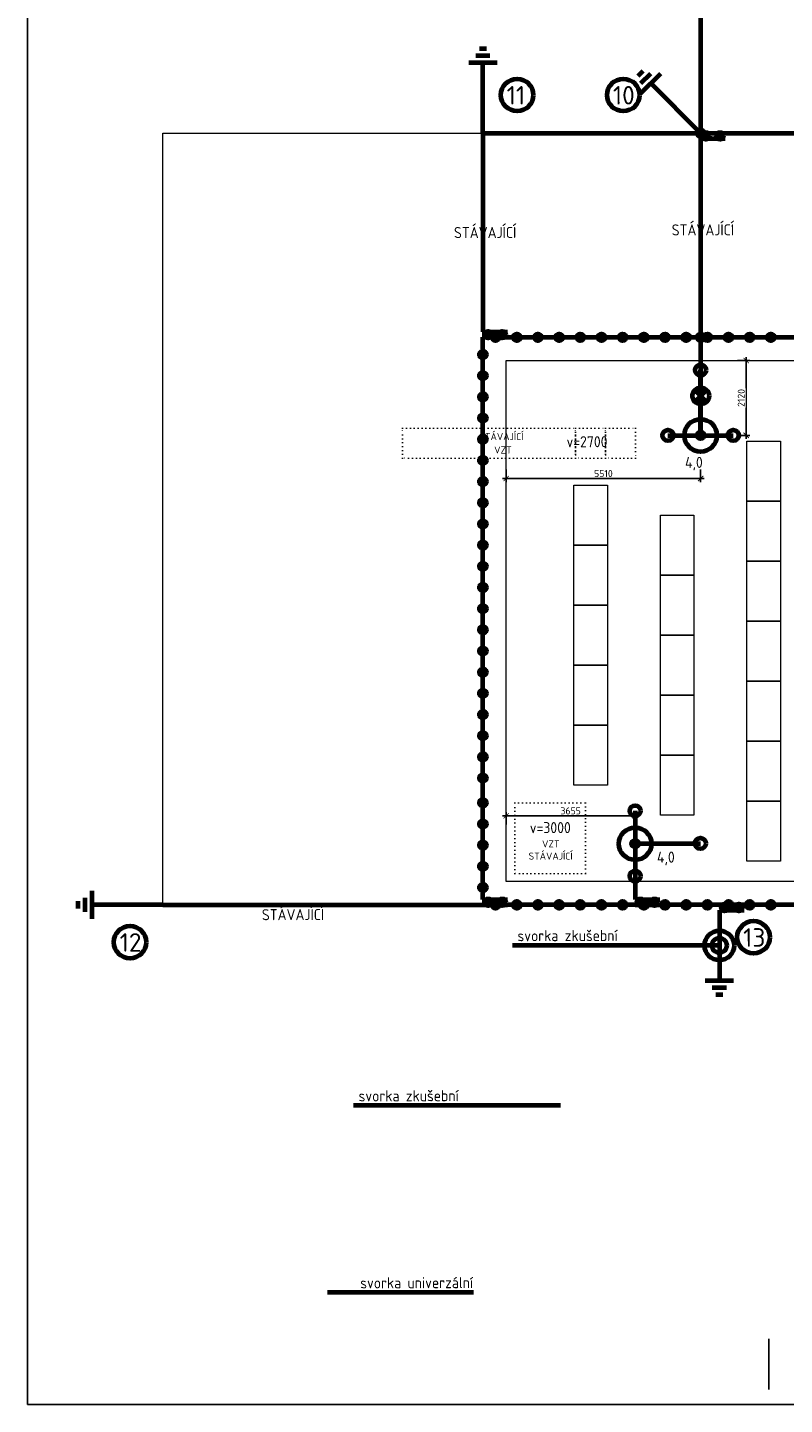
# Model space of a CAD drawing. Header units: metres. Extents: x 1211276 to 1295276, y 136379 to 195859.
# Tile 1 of 7: x 1211276 to 1232724, y 136379 to 175389. Entities that reach past the tile are written whole.
import ezdxf

# ---------------------------------------------------------------- set-up
doc = ezdxf.new("R2010")
doc.units = ezdxf.units.M
doc.header["$LTSCALE"] = 100
doc.header["$PDMODE"] = 3
doc.header["$PDSIZE"] = 150
doc.linetypes.add('0104aTEČKOVANÁ', pattern=[1.1, 0.1, -1])
doc.layers.get('Defpoints').update_dxf_attribs({"lineweight": 9})
for name, color, linetype, lineweight in [('010-popis vykres', 3, 'Continuous', 9), ('010-tenka', 10, 'Continuous', 15), ('910-tenka', 4, 'Continuous', 15), ('Z-SDRUŽENÁ', 6, 'Continuous', 70)]:
    doc.layers.add(name, color=color, linetype=linetype, lineweight=lineweight)
doc.layers.add('Z-VYPÍNAČE', color=2, linetype='Continuous')
doc.styles.add('ISOCPEUR', font='isocpeur.ttf')
doc.styles.add('ISOCPEUR_10', font='isocpeur.ttf', dxfattribs={"width": 0.9})
doc.styles.get("Standard").update_dxf_attribs({"font": 'isocpeur.ttf'})
doc.dimstyles.new('TSUNAMI_100', dxfattribs={"dimscale": 100, "dimtxt": 2, "dimasz": 1.5, "dimexe": 1, "dimexo": 2, "dimgap": 0.4, "dimtad": 1, "dimdec": 0, "dimrnd": 5, "dimzin": 0, "dimtxsty": 'ISOCPEUR', "dimblk1": 'ARCHTICK', "dimblk2": 'ARCHTICK', "dimsah": 1, "dimcen": 0.09, "dimdle": 1, "dimclrd": 256, "dimclre": 256, "dimclrt": 256, "dimadec": 0, "dimazin": 0, "dimtfac": 1, "dimtdec": 0, "dimtix": 1, "dimtmove": 1, "dimatfit": 3, "dimfxlon": 1, "dimtfill": 1, "dimtolj": 1, "dimtzin": 0, "dimarcsym": 0})

# ---------------------------------------------------------------- blocks, each defined once
blk = doc.blocks.new('ZEM')
at = {"layer": 'Z-SDRUŽENÁ'}
for p, q in [((15113, -1864756), (15113, -1864556)), ((15313, -1864856), (15313, -1864456)), ((15513, -1865056), (15513, -1864256)), ((17513, -1864656), (15513, -1864656))]:
    blk.add_line(p, q, dxfattribs=at)
blk = doc.blocks.new('gh')
at = {"layer": 'Z-SDRUŽENÁ'}
h = blk.add_hatch(color=256, dxfattribs=at)
h.dxf.hatch_style = 1
edge = h.paths.add_edge_path()
edge.add_arc((5187, 26685), 100, 0, 360)
h = blk.add_hatch(color=256, dxfattribs=at)
h.dxf.hatch_style = 1
edge = h.paths.add_edge_path()
edge.add_arc((5187, 26285), 100, 0, 360)
for p, q in [((5112, 26135), (5112, 26835)), ((5262, 26135), (5262, 26835))]:
    blk.add_line(p, q, dxfattribs=at)
for centre in [(5187, 26685), (5187, 26285)]:
    blk.add_circle(centre, 100, dxfattribs=at)
blk = doc.blocks.new('_ARCHTICK')
at = {"color": 0, "linetype": 'ByBlock', "const_width": 0.15}
blk.add_lwpolyline([(-0.5, -0.5), (0.5, 0.5)], dxfattribs=at)
blk = doc.blocks.new('*D20')
at = {"lineweight": -2, "transparency": 16777216}
for p, q in [((1231390, 165954), (1231740, 165954)), ((1231640, 163735), (1231640, 166054)), ((1231390, 163835), (1231740, 163835))]:
    blk.add_line(p, q, dxfattribs=at)
at = {"layer": 'Defpoints', "color": 0, "transparency": 16777216}
for p in [(1230349, 165954), (1231640, 165954), (1230349, 163835)]:
    blk.add_point(p, dxfattribs=at)
at = {"lineweight": -2, "transparency": 16777216, "xscale": 150, "yscale": 150, "zscale": 150}
for p, rotation in [((1231640, 165954), 90), ((1231640, 163835), 270)]:
    blk.add_blockref('_ARCHTICK', p, dxfattribs=dict(at, rotation=rotation))
at = {"transparency": 16777216, "insert": (1231500, 164894), "char_height": 200, "attachment_point": 5, "rotation": 90, "style": 'ISOCPEUR', "bg_fill": 3, "box_fill_scale": 1.1, "bg_fill_color": 256, "bg_fill_true_color": 13158600, "bg_fill_transparency": 0}
blk.add_mtext('\\A1;2120', dxfattribs=at)
blk = doc.blocks.new('*D23')
at = {"lineweight": -2, "transparency": 16777216}
for p, q in [((1224839, 162863), (1224839, 162513)), ((1230349, 162863), (1230349, 162513)), ((1230449, 162613), (1224739, 162613))]:
    blk.add_line(p, q, dxfattribs=at)
at = {"layer": 'Defpoints', "color": 0, "transparency": 16777216}
for p in [(1224839, 163835), (1230349, 163835), (1224839, 162613)]:
    blk.add_point(p, dxfattribs=at)
at = {"lineweight": -2, "transparency": 16777216, "xscale": 150, "yscale": 150, "zscale": 150, "rotation": 180}
blk.add_blockref('_ARCHTICK', (1224839, 162613), dxfattribs=at)
at = {"lineweight": -2, "transparency": 16777216, "xscale": 150, "yscale": 150, "zscale": 150}
blk.add_blockref('_ARCHTICK', (1230349, 162613), dxfattribs=at)
at = {"transparency": 16777216, "insert": (1227594, 162753), "char_height": 200, "attachment_point": 5, "style": 'ISOCPEUR', "bg_fill": 3, "box_fill_scale": 1.1, "bg_fill_color": 256, "bg_fill_true_color": 13158600, "bg_fill_transparency": 0}
blk.add_mtext('\\A1;5510', dxfattribs=at)
blk = doc.blocks.new('*D24')
at = {"lineweight": -2, "transparency": 16777216}
for p, q in [((1228592, 153056), (1224739, 153056)), ((1224839, 152806), (1224839, 153156)), ((1228492, 152806), (1228492, 153156))]:
    blk.add_line(p, q, dxfattribs=at)
at = {"layer": 'Defpoints', "color": 0, "transparency": 16777216}
for p in [(1224839, 153056), (1224839, 152166), (1228492, 152166)]:
    blk.add_point(p, dxfattribs=at)
at = {"lineweight": -2, "transparency": 16777216, "xscale": 150, "yscale": 150, "zscale": 150, "rotation": 180}
blk.add_blockref('_ARCHTICK', (1224839, 153056), dxfattribs=at)
at = {"lineweight": -2, "transparency": 16777216, "xscale": 150, "yscale": 150, "zscale": 150}
blk.add_blockref('_ARCHTICK', (1228492, 153056), dxfattribs=at)
at = {"transparency": 16777216, "insert": (1226666, 153196), "char_height": 200, "attachment_point": 5, "style": 'ISOCPEUR', "bg_fill": 3, "box_fill_scale": 1.1, "bg_fill_color": 256, "bg_fill_true_color": 13158600, "bg_fill_transparency": 0}
blk.add_mtext('\\A1;3655', dxfattribs=at)

msp = doc.modelspace()

# ---------------------------------------------------------------- hatches: boundary and pattern name
at = {"layer": 'Z-SDRUŽENÁ'}
h = msp.add_hatch(color=256, dxfattribs=at)
h.dxf.hatch_style = 1
edge = h.paths.add_edge_path()
edge.add_arc((1230348.5, 172394), 100, 0, 360)
h = msp.add_hatch(color=256, dxfattribs=at)
h.dxf.hatch_style = 1
edge = h.paths.add_edge_path()
edge.add_arc((1224538.9, 166614), 100, 0, 360)
h = msp.add_hatch(color=256, dxfattribs=at)
h.dxf.hatch_style = 1
edge = h.paths.add_edge_path()
edge.add_arc((1225138.9, 166614), 100, 0, 360)
h = msp.add_hatch(color=256, dxfattribs=at)
h.dxf.hatch_style = 1
edge = h.paths.add_edge_path()
edge.add_arc((1225738.9, 166614), 100, 0, 360)
h = msp.add_hatch(color=256, dxfattribs=at)
h.dxf.hatch_style = 1
edge = h.paths.add_edge_path()
edge.add_arc((1226338.9, 166614), 100, 0, 360)
h = msp.add_hatch(color=256, dxfattribs=at)
h.dxf.hatch_style = 1
edge = h.paths.add_edge_path()
edge.add_arc((1226938.9, 166614), 100, 0, 360)
h = msp.add_hatch(color=256, dxfattribs=at)
h.dxf.hatch_style = 1
edge = h.paths.add_edge_path()
edge.add_arc((1227538.9, 166614), 100, 0, 360)
h = msp.add_hatch(color=256, dxfattribs=at)
h.dxf.hatch_style = 1
edge = h.paths.add_edge_path()
edge.add_arc((1228138.9, 166614), 100, 0, 360)
h = msp.add_hatch(color=256, dxfattribs=at)
h.dxf.hatch_style = 1
edge = h.paths.add_edge_path()
edge.add_arc((1228738.9, 166614), 100, 0, 360)
h = msp.add_hatch(color=256, dxfattribs=at)
h.dxf.hatch_style = 1
edge = h.paths.add_edge_path()
edge.add_arc((1229338.9, 166614), 100, 0, 360)
h = msp.add_hatch(color=256, dxfattribs=at)
h.dxf.hatch_style = 1
edge = h.paths.add_edge_path()
edge.add_arc((1229938.9, 166614), 100, 0, 360)
h = msp.add_hatch(color=256, dxfattribs=at)
h.dxf.hatch_style = 1
edge = h.paths.add_edge_path()
edge.add_arc((1230348.5, 166614), 100, 0, 360)
h = msp.add_hatch(color=256, dxfattribs=at)
h.dxf.hatch_style = 1
edge = h.paths.add_edge_path()
edge.add_arc((1230538.9, 166614), 100, 0, 360)
h = msp.add_hatch(color=256, dxfattribs=at)
h.dxf.hatch_style = 1
edge = h.paths.add_edge_path()
edge.add_arc((1231138.9, 166614), 100, 0, 360)
h = msp.add_hatch(color=256, dxfattribs=at)
h.dxf.hatch_style = 1
edge = h.paths.add_edge_path()
edge.add_arc((1231738.9, 166614), 100, 0, 360)
h = msp.add_hatch(color=256, dxfattribs=at)
h.dxf.hatch_style = 1
edge = h.paths.add_edge_path()
edge.add_arc((1232338.9, 166614), 100, 0, 360)
h = msp.add_hatch(color=256, dxfattribs=at)
h.dxf.hatch_style = 1
edge = h.paths.add_edge_path()
edge.add_arc((1224178.9, 166125.5), 100, 0, 360)
h = msp.add_hatch(color=256, dxfattribs=at)
h.dxf.hatch_style = 1
edge = h.paths.add_edge_path()
edge.add_arc((1224178.9, 165525.5), 100, 0, 360)
h = msp.add_hatch(color=256, dxfattribs=at)
h.dxf.hatch_style = 1
edge = h.paths.add_edge_path()
edge.add_arc((1224178.9, 164925.5), 100, 0, 360)
h = msp.add_hatch(color=256, dxfattribs=at)
h.dxf.hatch_style = 1
edge = h.paths.add_edge_path()
edge.add_arc((1224178.9, 164325.5), 100, 0, 360)
h = msp.add_hatch(color=256, dxfattribs=at)
h.dxf.hatch_style = 1
edge = h.paths.add_edge_path()
edge.add_arc((1230348.5, 163834.6), 100, 0, 360)
h = msp.add_hatch(color=256, dxfattribs=at)
h.dxf.hatch_style = 1
edge = h.paths.add_edge_path()
edge.add_arc((1224178.9, 163725.5), 100, 0, 360)
h = msp.add_hatch(color=256, dxfattribs=at)
h.dxf.hatch_style = 1
edge = h.paths.add_edge_path()
edge.add_arc((1224178.9, 163125.5), 100, 0, 360)
h = msp.add_hatch(color=256, dxfattribs=at)
h.dxf.hatch_style = 1
edge = h.paths.add_edge_path()
edge.add_arc((1224178.9, 162525.5), 100, 0, 360)
h = msp.add_hatch(color=256, dxfattribs=at)
h.dxf.hatch_style = 1
edge = h.paths.add_edge_path()
edge.add_arc((1224178.9, 161925.5), 100, 0, 360)
h = msp.add_hatch(color=256, dxfattribs=at)
h.dxf.hatch_style = 1
edge = h.paths.add_edge_path()
edge.add_arc((1224178.9, 161325.5), 100, 0, 360)
h = msp.add_hatch(color=256, dxfattribs=at)
h.dxf.hatch_style = 1
edge = h.paths.add_edge_path()
edge.add_arc((1224178.9, 160725.5), 100, 0, 360)
h = msp.add_hatch(color=256, dxfattribs=at)
h.dxf.hatch_style = 1
edge = h.paths.add_edge_path()
edge.add_arc((1224178.9, 160125.5), 100, 0, 360)
h = msp.add_hatch(color=256, dxfattribs=at)
h.dxf.hatch_style = 1
edge = h.paths.add_edge_path()
edge.add_arc((1224178.9, 159525.5), 100, 0, 360)
h = msp.add_hatch(color=256, dxfattribs=at)
h.dxf.hatch_style = 1
edge = h.paths.add_edge_path()
edge.add_arc((1224178.9, 158925.5), 100, 0, 360)
h = msp.add_hatch(color=256, dxfattribs=at)
h.dxf.hatch_style = 1
edge = h.paths.add_edge_path()
edge.add_arc((1224178.9, 158325.5), 100, 0, 360)
h = msp.add_hatch(color=256, dxfattribs=at)
h.dxf.hatch_style = 1
edge = h.paths.add_edge_path()
edge.add_arc((1224178.9, 157725.5), 100, 0, 360)
h = msp.add_hatch(color=256, dxfattribs=at)
h.dxf.hatch_style = 1
edge = h.paths.add_edge_path()
edge.add_arc((1224178.9, 157125.5), 100, 0, 360)
h = msp.add_hatch(color=256, dxfattribs=at)
h.dxf.hatch_style = 1
edge = h.paths.add_edge_path()
edge.add_arc((1224178.9, 156525.5), 100, 0, 360)
h = msp.add_hatch(color=256, dxfattribs=at)
h.dxf.hatch_style = 1
edge = h.paths.add_edge_path()
edge.add_arc((1224178.9, 155925.5), 100, 0, 360)
h = msp.add_hatch(color=256, dxfattribs=at)
h.dxf.hatch_style = 1
edge = h.paths.add_edge_path()
edge.add_arc((1224178.9, 155325.5), 100, 0, 360)
h = msp.add_hatch(color=256, dxfattribs=at)
h.dxf.hatch_style = 1
edge = h.paths.add_edge_path()
edge.add_arc((1224178.9, 154725.5), 100, 0, 360)
h = msp.add_hatch(color=256, dxfattribs=at)
h.dxf.hatch_style = 1
edge = h.paths.add_edge_path()
edge.add_arc((1224178.9, 154125.5), 100, 0, 360)
h = msp.add_hatch(color=256, dxfattribs=at)
h.dxf.hatch_style = 1
edge = h.paths.add_edge_path()
edge.add_arc((1224178.9, 153425.5), 100, 0, 360)
h = msp.add_hatch(color=256, dxfattribs=at)
h.dxf.hatch_style = 1
edge = h.paths.add_edge_path()
edge.add_arc((1224178.9, 152825.5), 100, 0, 360)
h = msp.add_hatch(color=256, dxfattribs=at)
h.dxf.hatch_style = 1
edge = h.paths.add_edge_path()
edge.add_arc((1224178.9, 152225.5), 100, 0, 360)
h = msp.add_hatch(color=256, dxfattribs=at)
h.dxf.hatch_style = 1
edge = h.paths.add_edge_path()
edge.add_arc((1228492.3, 152267.5), 100, 0, 360)
h = msp.add_hatch(color=256, dxfattribs=at)
h.dxf.hatch_style = 1
edge = h.paths.add_edge_path()
edge.add_arc((1224178.9, 151625.5), 100, 0, 360)
h = msp.add_hatch(color=256, dxfattribs=at)
h.dxf.hatch_style = 1
edge = h.paths.add_edge_path()
edge.add_arc((1224178.9, 151025.5), 100, 0, 360)
h = msp.add_hatch(color=256, dxfattribs=at)
h.dxf.hatch_style = 1
edge = h.paths.add_edge_path()
edge.add_arc((1224538.9, 150534), 100, 0, 360)
h = msp.add_hatch(color=256, dxfattribs=at)
h.dxf.hatch_style = 1
edge = h.paths.add_edge_path()
edge.add_arc((1225138.9, 150534), 100, 0, 360)
h = msp.add_hatch(color=256, dxfattribs=at)
h.dxf.hatch_style = 1
edge = h.paths.add_edge_path()
edge.add_arc((1225738.9, 150534), 100, 0, 360)
h = msp.add_hatch(color=256, dxfattribs=at)
h.dxf.hatch_style = 1
edge = h.paths.add_edge_path()
edge.add_arc((1226338.9, 150534), 100, 0, 360)
h = msp.add_hatch(color=256, dxfattribs=at)
h.dxf.hatch_style = 1
edge = h.paths.add_edge_path()
edge.add_arc((1226938.9, 150534), 100, 0, 360)
h = msp.add_hatch(color=256, dxfattribs=at)
h.dxf.hatch_style = 1
edge = h.paths.add_edge_path()
edge.add_arc((1227538.9, 150534), 100, 0, 360)
h = msp.add_hatch(color=256, dxfattribs=at)
h.dxf.hatch_style = 1
edge = h.paths.add_edge_path()
edge.add_arc((1228138.9, 150534), 100, 0, 360)
h = msp.add_hatch(color=256, dxfattribs=at)
h.dxf.hatch_style = 1
edge = h.paths.add_edge_path()
edge.add_arc((1228738.9, 150534), 100, 0, 360)
h = msp.add_hatch(color=256, dxfattribs=at)
h.dxf.hatch_style = 1
edge = h.paths.add_edge_path()
edge.add_arc((1229338.9, 150534), 100, 0, 360)
h = msp.add_hatch(color=256, dxfattribs=at)
h.dxf.hatch_style = 1
edge = h.paths.add_edge_path()
edge.add_arc((1229938.9, 150534), 100, 0, 360)
h = msp.add_hatch(color=256, dxfattribs=at)
h.dxf.hatch_style = 1
edge = h.paths.add_edge_path()
edge.add_arc((1230538.9, 150534), 100, 0, 360)
h = msp.add_hatch(color=256, dxfattribs=at)
h.dxf.hatch_style = 1
edge = h.paths.add_edge_path()
edge.add_arc((1231138.9, 150534), 100, 0, 360)
h = msp.add_hatch(color=256, dxfattribs=at)
h.dxf.hatch_style = 1
edge = h.paths.add_edge_path()
edge.add_arc((1231738.9, 150534), 100, 0, 360)
h = msp.add_hatch(color=256, dxfattribs=at)
h.dxf.hatch_style = 1
edge = h.paths.add_edge_path()
edge.add_arc((1232338.9, 150534), 100, 0, 360)

# ---------------------------------------------------------------- linework, layer by layer
for p, q in [((1211276.4, 195859.5), (1211276.4, 136379.5)), ((1232276.4, 138238.2), (1232276.4, 136804.9)), ((1253276.4, 136379.5), (1211276.4, 136379.5))]:
    msp.add_line(p, q)
at = {"layer": '010-tenka', "color": 7}
for p, q in [((1224178.9, 166614), (1292288.9, 166614)), ((1224178.9, 150534), (1224178.9, 166614)), ((1292288.9, 150534), (1224178.9, 150534))]:
    msp.add_line(p, q, dxfattribs=at)
msp.add_lwpolyline([(1267088.9, 151194), (1224838.9, 151194), (1224838.9, 165954), (1267088.9, 165954)], dxfattribs=at)
at = {"layer": '010-tenka', "color": 7, "linetype": '0104aTEČKOVANÁ'}
for points in [[(1221903.9, 164039), (1226803.9, 164039), (1226803.9, 163189), (1221903.9, 163189)], [(1226803.9, 164039), (1227653.9, 164039), (1227653.9, 163189), (1226803.9, 163189)], [(1227653.9, 164039), (1228503.9, 164039), (1228503.9, 163189), (1227653.9, 163189)], [(1225081.8, 153424), (1227081.8, 153424), (1227081.8, 151424), (1225081.8, 151424)]]:
    msp.add_lwpolyline(points, close=True, dxfattribs=at)
at = {"layer": '010-tenka', "color": 7}
for points in [[(1231658.9, 163674), (1232608.9, 163674), (1232608.9, 161974), (1231658.9, 161974)], [(1226758.9, 162424), (1227708.9, 162424), (1227708.9, 160724), (1226758.9, 160724)], [(1231658.9, 161974), (1232608.9, 161974), (1232608.9, 160274), (1231658.9, 160274)], [(1229208.9, 161574), (1230158.9, 161574), (1230158.9, 159874), (1229208.9, 159874)], [(1226758.9, 160724), (1227708.9, 160724), (1227708.9, 159024), (1226758.9, 159024)], [(1231658.9, 160274), (1232608.9, 160274), (1232608.9, 158574), (1231658.9, 158574)], [(1229208.9, 159874), (1230158.9, 159874), (1230158.9, 158174), (1229208.9, 158174)], [(1226758.9, 159024), (1227708.9, 159024), (1227708.9, 157324), (1226758.9, 157324)], [(1231658.9, 158574), (1232608.9, 158574), (1232608.9, 156874), (1231658.9, 156874)], [(1229208.9, 158174), (1230158.9, 158174), (1230158.9, 156474), (1229208.9, 156474)], [(1226758.9, 157324), (1227708.9, 157324), (1227708.9, 155624), (1226758.9, 155624)], [(1231658.9, 156874), (1232608.9, 156874), (1232608.9, 155174), (1231658.9, 155174)], [(1229208.9, 156474), (1230158.9, 156474), (1230158.9, 154774), (1229208.9, 154774)], [(1226758.9, 155624), (1227708.9, 155624), (1227708.9, 153924), (1226758.9, 153924)], [(1231658.9, 155174), (1232608.9, 155174), (1232608.9, 153474), (1231658.9, 153474)], [(1229208.9, 154774), (1230158.9, 154774), (1230158.9, 153074), (1229208.9, 153074)], [(1231658.9, 153474), (1232608.9, 153474), (1232608.9, 151774), (1231658.9, 151774)]]:
    msp.add_lwpolyline(points, close=True, dxfattribs=at)
at = {"layer": '910-tenka', "color": 7}
for p, q in [((1215108.9, 150534), (1215108.9, 172394)), ((1215108.9, 172394), (1291858.8, 172394)), ((1224178.9, 166614), (1224178.9, 172394)), ((1224038.9, 150534), (1215108.9, 150534))]:
    msp.add_line(p, q, dxfattribs=at)
msp.add_lwpolyline([(1236738.5, 172394), (1236738.5, 183024), (1224468.5, 183024), (1224468.5, 188954), (1215108.5, 188954), (1215108.5, 178694), (1230348.5, 178694), (1230348.5, 172394)], dxfattribs=at)
at = {"layer": 'Z-SDRUŽENÁ'}
for p, q in [((1230348.5, 178694), (1230348.5, 172394)), ((1224178.9, 172394), (1291628.9, 172394)), ((1224178.9, 172394), (1224178.9, 166764)), ((1230348.5, 172244), (1230348.5, 166764)), ((1224178.9, 166614), (1292288.9, 166614)), ((1224178.9, 150684), (1224178.9, 166614)), ((1230348.5, 166764), (1230348.5, 163934.6)), ((1230514.3, 164783.8), (1230182.8, 165115.4)), ((1230182.8, 164783.8), (1230514.3, 165115.4)), ((1228492.3, 152165.8), (1228492.3, 150684)), ((1215108.9, 150534), (1224178.9, 150534)), ((1292288.9, 150534), (1224178.9, 150534))]:
    msp.add_line(p, q, dxfattribs=at)
at = {"layer": 'Z-SDRUŽENÁ', "color": 7}
for p, q in [((1230878.9, 149384), (1225018, 149384)), ((1226377.1, 144845.9), (1220516.3, 144845.9)), ((1223911, 139549.5), (1219776.1, 139549.5))]:
    msp.add_line(p, q, dxfattribs=at)
for centre in [(1225147.7, 173477.5), (1228156.6, 173477.5), (1214180.1, 149476.7), (1231847.7, 149617.5)]:
    msp.add_circle(centre, 459.9, dxfattribs=at)
at = {"layer": 'Z-SDRUŽENÁ'}
for centre, radius in [((1230348.5, 172394), 100), ((1224538.9, 166614), 100), ((1225138.9, 166614), 100), ((1225738.9, 166614), 100), ((1226338.9, 166614), 100), ((1226938.9, 166614), 100), ((1227538.9, 166614), 100), ((1228138.9, 166614), 100), ((1228738.9, 166614), 100), ((1229338.9, 166614), 100), ((1229938.9, 166614), 100), ((1230348.5, 166614), 100), ((1230538.9, 166614), 100), ((1231138.9, 166614), 100), ((1231738.9, 166614), 100), ((1232338.9, 166614), 100), ((1224178.9, 166125.5), 100), ((1224178.9, 165525.5), 100), ((1224178.9, 164925.5), 100), ((1230352.4, 164953.4), 234.5), ((1224178.9, 164325.5), 100), ((1230348.5, 163832.9), 460.3), ((1230348.5, 163834.6), 100), ((1224178.9, 163725.5), 100), ((1224178.9, 163125.5), 100), ((1224178.9, 162525.5), 100), ((1224178.9, 161925.5), 100), ((1224178.9, 161325.5), 100), ((1224178.9, 160725.5), 100), ((1224178.9, 160125.5), 100), ((1224178.9, 159525.5), 100), ((1224178.9, 158925.5), 100), ((1224178.9, 158325.5), 100), ((1224178.9, 157725.5), 100), ((1224178.9, 157125.5), 100), ((1224178.9, 156525.5), 100), ((1224178.9, 155925.5), 100), ((1224178.9, 155325.5), 100), ((1224178.9, 154725.5), 100), ((1224178.9, 154125.5), 100), ((1224178.9, 153425.5), 100), ((1224178.9, 152825.5), 100), ((1228492.3, 152265.8), 460.3), ((1224178.9, 152225.5), 100), ((1228492.3, 152267.5), 100), ((1230342.3, 152273.6), 154.6), ((1224178.9, 151625.5), 100), ((1228492.3, 151348.6), 154.6), ((1224178.9, 151025.5), 100), ((1224538.9, 150534), 100), ((1225138.9, 150534), 100), ((1225738.9, 150534), 100), ((1226338.9, 150534), 100), ((1226938.9, 150534), 100), ((1227538.9, 150534), 100), ((1228138.9, 150534), 100), ((1228738.9, 150534), 100), ((1229338.9, 150534), 100), ((1229938.9, 150534), 100), ((1230538.9, 150534), 100), ((1231138.9, 150534), 100), ((1231738.9, 150534), 100), ((1232338.9, 150534), 100), ((1230878.9, 149384), 419.4), ((1230878.9, 149384), 210.7)]:
    msp.add_circle(centre, radius, dxfattribs=at)

# ---------------------------------------------------------------- block references
for name, p, rotation in [('ZEM', (3088834.9, 189907), 270), ('ZEM', (2536475.9, 1503288.5), 315.0000000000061), ('gh', (1204213.3, 177505.6), 270), ('gh', (1198043.6, 171875.6), 270), ('gh', (1198043.6, 155795.6), 270), ('gh', (1202357, 155795.6), 270), ('ZEM', (-633777.2, 132871), 89.99999999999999), ('gh', (1204743.6, 155645.6), 270)]:
    msp.add_blockref(name, p, dxfattribs=dict(at, rotation=rotation))
msp.add_blockref('ZEM', (1197595.8, 2015190.1), dxfattribs=at)

# ---------------------------------------------------------------- texts
at = {"layer": '010-popis vykres', "color": 7}
for s, p in [('STÁVAJÍCÍ ', (1224079.7, 163699.9)), ('VZT', (1224498.9, 163319.9)), ('VZT', (1225854.9, 152159.2)), ('STÁVAJÍCÍ ', (1225472.7, 151815.3))]:
    msp.add_text(s, height=200, dxfattribs=at).set_placement(p)
at = {"layer": 'Z-VYPÍNAČE', "style": 'ISOCPEUR'}
for s, p in [('11', (1224853.9, 173207.9)), ('10', (1227862.8, 173207.9)), ('13', (1231553.9, 149347.9)), ('12', (1213886.3, 149207.2))]:
    msp.add_text(s, height=522.84, rotation=0.15, dxfattribs=at).set_placement(p)
at = {"layer": 'Z-VYPÍNAČE', "attachment_point": 3, "rotation": 0.15, "style": 'ISOCPEUR_10'}
for s, insert, char_height, width in [('STÁVAJÍCÍ', (1225123.6, 169741.2), 313.71, 7381.385), ('STÁVAJÍCÍ', (1231293.3, 169816.2), 313.71, 7381.385), ('v=2700 ', (1227709.4, 163812.7), 313.71, 7381.385), ('4,0', (1230408.3, 163226.1), 313.71, 7381.385), ('v=3000 ', (1226670, 152879.8), 313.71, 7381.385), ('4,0', (1229613.6, 152042.6), 313.71, 7381.385), ('STÁVAJÍCÍ', (1219679.8, 150415.6), 313.71, 7381.385), ('svorka zkušební', (1227996.4, 149823.3), 313.706, 7125.039), ('svorka zkušební', (1223494.6, 145285.2), 313.706, 7125.039), ('svorka univerzální', (1223903.3, 139988.8), 313.706, 7125.039)]:
    msp.add_mtext(s, dxfattribs=dict(at, insert=insert, char_height=char_height, width=width))

# ---------------------------------------------------------------- next in the draw order: dimensions: what is measured, and where the dimension line sits
at = {"color": 0}
dim = msp.add_linear_dim(base=(1231640.1, 165954), p1=(1230348.5, 163834.6), p2=(1230348.5, 165954), angle=90, dimstyle='TSUNAMI_100', dxfattribs=at)
dim.commit()
dim.dimension.update_dxf_attribs({"geometry": '*D20', "text_midpoint": (1231500.1, 164894.3)})
dim = msp.add_linear_dim(base=(1224838.9, 153055.7), p1=(1228492.3, 152165.8), p2=(1224838.9, 152165.8), dimstyle='TSUNAMI_100', dxfattribs=at)
dim.commit()
dim.dimension.update_dxf_attribs({"geometry": '*D24', "text_midpoint": (1226665.6, 153195.7)})

# ---------------------------------------------------------------- next in the draw order: linework, layer by layer
at = {"layer": 'Z-SDRUŽENÁ'}
for p, q in [((1228492.3, 153198.6), (1228492.3, 151348.6)), ((1228492.3, 152273.6), (1230342.3, 152273.6))]:
    msp.add_line(p, q, dxfattribs=at)
for centre in [(1230348.5, 165684.6), (1231273.5, 163834.6), (1228492.3, 153198.6)]:
    msp.add_circle(centre, 154.6, dxfattribs=at)

# ---------------------------------------------------------------- next in the draw order: dimensions: what is measured, and where the dimension line sits
at = {"color": 0}
dim = msp.add_linear_dim(base=(1224838.9, 162613.5), p1=(1230348.5, 163834.6), p2=(1224838.9, 163834.6), dimstyle='TSUNAMI_100', dxfattribs=at)
dim.commit()
dim.dimension.update_dxf_attribs({"geometry": '*D23', "text_midpoint": (1227593.7, 162753.5)})

# ---------------------------------------------------------------- next in the draw order: linework, layer by layer
at = {"layer": 'Z-SDRUŽENÁ'}
for p, q in [((1230348.5, 163834.6), (1230348.5, 165684.6)), ((1229423.5, 163834.6), (1231273.5, 163834.6))]:
    msp.add_line(p, q, dxfattribs=at)
msp.add_circle((1229423.5, 163834.6), 154.6, dxfattribs=at)

doc.saveas('drawing.dxf')
